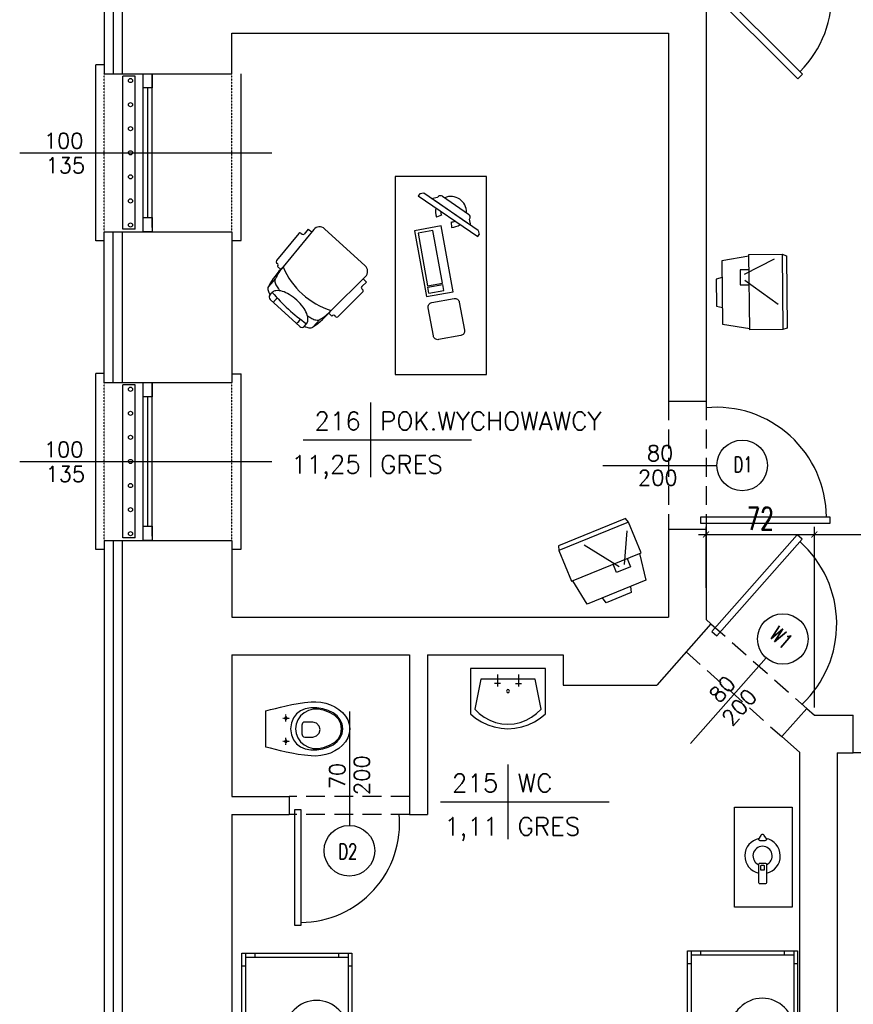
# Model space of a CAD drawing. Header units: millimetres. Extents: x 50026 to 146998, y 1038179 to 1573505.
# Tile 48 of 122: x 58483 to 59037, y 1043020 to 1043674. Entities that reach past the tile are written whole.
import ezdxf
from ezdxf.enums import TextEntityAlignment as Align

# ---------------------------------------------------------------- set-up
doc = ezdxf.new("R2010")
doc.units = ezdxf.units.MM
doc.header["$LTSCALE"] = 0.025
doc.linetypes.add('DASHDOT', pattern=[25.4, 12.7, -6.35, 0, -6.35])
doc.linetypes.add('HIDDEN', pattern=[0.375, 0.25, -0.125])
for name, color, linetype in [('2D-MEBLE', 3, 'Continuous'), ('2D-WYMIARY', 2, 'Continuous'), ('kraty', 5, 'Continuous'), ('ocieplenie', 8, 'Continuous'), ('OKNA OPISY', 7, 'Continuous'), ('OKNO', 2, 'Continuous'), ('opis pomieszczen', 2, 'Continuous'), ('OTWORY', 3, 'Continuous'), ('parapet', 5, 'Continuous'), ('Przybory sanit', 3, 'Continuous'), ('schody', 2, 'Continuous'), ('SCIANA', 5, 'Continuous'), ('SCIANY', 5, 'Continuous'), ('szrafy', 8, 'Continuous'), ('zA_DRZWI', 7, 'Continuous'), ('zA_DRZWI OPISY', 7, 'Continuous'), ('zA_okna opisy', 7, 'Continuous'), ('ściany', 5, 'Continuous')]:
    doc.layers.add(name, color=color, linetype=linetype)
doc.styles.add('ROMANS', font='romans.shx', dxfattribs={"width": 0.7})
doc.styles.add('STYLE1', font='romans.shx', dxfattribs={"height": 10})
doc.linetypes.add('BATTING', pattern='A,0.00254,-2.54,[134,ltypeshp.shx,S=2.54,R=0,X=-2.54,Y=0],-5.08,[134,ltypeshp.shx,S=2.54,R=180,X=2.54,Y=0],-2.54', length=10.16254)
doc.dimstyles.new('SIL', dxfattribs={"dimtxt": 15, "dimasz": 4, "dimexe": 5, "dimexo": 5, "dimgap": 3, "dimtad": 1, "dimdec": 4, "dimrnd": 0.5, "dimdsep": 46, "dimtxsty": 'ROMANS', "dimblk1": 'ARCHTICK', "dimblk2": 'ARCHTICK', "dimsah": 1, "dimcen": 5, "dimdle": 5, "dimclrd": 1, "dimclre": 1, "dimclrt": 2, "dimadec": 1, "dimazin": 0, "dimtfac": 0.013333, "dimtdec": 4, "dimtix": 1, "dimtmove": 0, "dimatfit": 3, "dimldrblk": 'ARCHTICK', "dimfxl": 0, "dimtolj": 1, "dimtzin": 0, "dimarcsym": 0})

# ---------------------------------------------------------------- blocks, each defined once
blk = doc.blocks.new('kibel1')
at = {"layer": 'Przybory sanit', "color": 3, "linetype": 'Continuous'}
for points in [[(0, -12.02), (3.1, -12.82), (6.4, -13.66), (9.89, -14.52), (13.58, -15.36), (17.45, -16.15), (21.52, -16.87), (25.76, -17.48), (30.18, -17.96), (33.38, -18.04), (36.63, -17.72), (39.86, -17.04), (43, -16), (45.96, -14.61), (48.67, -12.9), (51.06, -10.88), (53.05, -8.56), (54.57, -5.97), (55.53, -3.11), (55.87, 0), (55.53, 3.11), (54.57, 5.97), (53.05, 8.56), (51.06, 10.88), (48.67, 12.9), (45.96, 14.61), (43, 16), (39.86, 17.04), (36.63, 17.72), (33.38, 18.04), (30.18, 17.96), (25.76, 17.48), (21.52, 16.87), (17.45, 16.15), (13.58, 15.36), (9.89, 14.52), (6.4, 13.66), (3.1, 12.82), (0, 12.02)], [(16.56, -0.08), (17.1, 3.92), (18.41, 7.25), (20.42, 9.9), (23.05, 11.88), (26.23, 13.2), (29.87, 13.85), (33.91, 13.84), (37.92, 13.22), (41.57, 12.09), (44.77, 10.49), (47.42, 8.44), (49.43, 5.97), (50.71, 3.13), (51.15, -0.08), (50.71, -3.29), (49.43, -6.15), (47.42, -8.62), (44.77, -10.67), (41.57, -12.27), (37.92, -13.39), (33.91, -14), (29.87, -14.01), (26.23, -13.35), (23.05, -12.04), (20.42, -10.05), (18.41, -7.4), (17.1, -4.07)], [(13.42, 7.49), (13.4, 7.49), (13.39, 7.49), (13.37, 7.5), (13.36, 7.5), (13.34, 7.5), (13.33, 7.5), (13.31, 7.5), (13.3, 7.5), (13.29, 7.51), (13.27, 7.51), (13.26, 7.51), (13.24, 7.52), (13.23, 7.52), (13.21, 7.52), (13.2, 7.53), (13.18, 7.53), (13.17, 7.54), (13.16, 7.54), (13.14, 7.55), (13.13, 7.55), (13.11, 7.56), (13.1, 7.57), (13.09, 7.57), (13.07, 7.58), (13.06, 7.59), (13.05, 7.59), (13.04, 7.6), (13.02, 7.61), (13.01, 7.62), (13, 7.62), (12.99, 7.63), (12.97, 7.64), (12.96, 7.65), (12.95, 7.66), (12.94, 7.67), (12.93, 7.68), (12.92, 7.69), (12.9, 7.7), (12.89, 7.71), (12.88, 7.72), (12.87, 7.73), (12.86, 7.74), (12.85, 7.75), (12.84, 7.77), (12.83, 7.78), (12.83, 7.79), (12.82, 7.8), (12.81, 7.81), (12.8, 7.83), (12.79, 7.84), (12.78, 7.85), (12.78, 7.86), (12.77, 7.88), (12.76, 7.89), (12.75, 7.9), (12.75, 7.92), (12.74, 7.93), (12.74, 7.94), (12.73, 7.96), (12.72, 7.97), (12.72, 7.98), (12.71, 8), (12.71, 8.01), (12.7, 8.03), (12.7, 8.04), (12.7, 8.06), (12.69, 8.07), (12.69, 8.09), (12.69, 8.1), (12.68, 8.11), (12.68, 8.13), (12.68, 8.14), (12.68, 8.16), (12.68, 8.17), (12.68, 8.19), (12.67, 8.2), (12.67, 8.22), (12.67, 8.23), (12.67, 8.25), (12.67, 8.26), (12.68, 8.28), (12.68, 8.29), (12.68, 8.31), (12.68, 8.32), (12.68, 8.34), (12.68, 8.35), (12.69, 8.37), (12.69, 8.38), (12.69, 8.4), (12.69, 8.41), (12.7, 8.43), (12.7, 8.44), (12.71, 8.45), (12.71, 8.47), (12.72, 8.48), (12.72, 8.5), (12.73, 8.51), (12.73, 8.52), (12.74, 8.54), (12.74, 8.55), (12.75, 8.57), (12.76, 8.58), (12.76, 8.59), (12.77, 8.61), (12.78, 8.62), (12.79, 8.63), (12.79, 8.64), (12.8, 8.66), (12.81, 8.67), (12.82, 8.68), (12.83, 8.69), (12.84, 8.7), (12.85, 8.72), (12.86, 8.73), (12.87, 8.74), (12.88, 8.75), (12.89, 8.76), (12.9, 8.77), (12.91, 8.78), (12.92, 8.79), (12.93, 8.8), (12.94, 8.81), (12.95, 8.82), (12.97, 8.83), (12.98, 8.84), (12.99, 8.85), (13, 8.86), (13.01, 8.86), (13.03, 8.87), (13.04, 8.88), (13.05, 8.89), (13.07, 8.89), (13.08, 8.9), (13.09, 8.91), (13.11, 8.91), (13.12, 8.92), (13.13, 8.93), (13.15, 8.93), (13.16, 8.94), (13.18, 8.94), (13.19, 8.95), (13.2, 8.95), (13.22, 8.95), (13.23, 8.96), (13.25, 8.96), (13.26, 8.97), (13.28, 8.97), (13.29, 8.97), (13.31, 8.97), (13.32, 8.98), (13.34, 8.98), (13.35, 8.98), (13.37, 8.98), (13.38, 8.98), (13.39, 8.98), (13.41, 8.98), (13.42, 8.98), (13.44, 8.98), (13.45, 8.98), (13.47, 8.98), (13.48, 8.98), (13.5, 8.98), (13.51, 8.98), (13.53, 8.97), (13.54, 8.97), (13.56, 8.97), (13.57, 8.97), (13.59, 8.96), (13.6, 8.96), (13.62, 8.96), (13.63, 8.95), (13.65, 8.95), (13.66, 8.94), (13.67, 8.94), (13.69, 8.93), (13.7, 8.93), (13.72, 8.92), (13.73, 8.91), (13.74, 8.91), (13.76, 8.9), (13.77, 8.89), (13.78, 8.89), (13.79, 8.88), (13.81, 8.87), (13.82, 8.86), (13.83, 8.86), (13.85, 8.85), (13.86, 8.84), (13.87, 8.83), (13.88, 8.82), (13.89, 8.81), (13.9, 8.8), (13.92, 8.79), (13.93, 8.78), (13.94, 8.77), (13.95, 8.76), (13.96, 8.75), (13.97, 8.74), (13.98, 8.73), (13.99, 8.72), (14, 8.71), (14.01, 8.69), (14.02, 8.68), (14.02, 8.67), (14.03, 8.66), (14.04, 8.65), (14.05, 8.63), (14.06, 8.62), (14.06, 8.61), (14.07, 8.59), (14.08, 8.58), (14.09, 8.57), (14.09, 8.55), (14.1, 8.54), (14.1, 8.53), (14.11, 8.51), (14.12, 8.5), (14.12, 8.48), (14.13, 8.47), (14.13, 8.46), (14.13, 8.44), (14.14, 8.43), (14.14, 8.41), (14.14, 8.4), (14.15, 8.38), (14.15, 8.37), (14.15, 8.35), (14.16, 8.34), (14.16, 8.32), (14.16, 8.31), (14.16, 8.3), (14.16, 8.28), (14.16, 8.27), (14.16, 8.25), (14.16, 8.24), (14.16, 8.22), (14.16, 8.21), (14.16, 8.19), (14.16, 8.18), (14.16, 8.16), (14.16, 8.15), (14.15, 8.13), (14.15, 8.12), (14.15, 8.1), (14.15, 8.09), (14.14, 8.07), (14.14, 8.06), (14.14, 8.04), (14.13, 8.03), (14.13, 8.01), (14.12, 8), (14.12, 7.99), (14.11, 7.97), (14.11, 7.96), (14.1, 7.94), (14.1, 7.93), (14.09, 7.92), (14.08, 7.9), (14.08, 7.89), (14.07, 7.88), (14.06, 7.86), (14.05, 7.85), (14.05, 7.84), (14.04, 7.83), (14.03, 7.81), (14.02, 7.8), (14.01, 7.79), (14, 7.78), (13.99, 7.77), (13.98, 7.76), (13.97, 7.74), (13.96, 7.73), (13.95, 7.72), (13.94, 7.71), (13.93, 7.7), (13.92, 7.69), (13.91, 7.68), (13.9, 7.67), (13.89, 7.66), (13.88, 7.65), (13.86, 7.64), (13.85, 7.63), (13.84, 7.63), (13.83, 7.62), (13.82, 7.61), (13.8, 7.6), (13.79, 7.59), (13.78, 7.59), (13.76, 7.58), (13.75, 7.57), (13.74, 7.57), (13.72, 7.56), (13.71, 7.55), (13.7, 7.55), (13.68, 7.54), (13.67, 7.54), (13.65, 7.53), (13.64, 7.53), (13.63, 7.52), (13.61, 7.52), (13.6, 7.52), (13.58, 7.51), (13.57, 7.51), (13.55, 7.51), (13.54, 7.5), (13.52, 7.5), (13.51, 7.5), (13.49, 7.5), (13.48, 7.5), (13.46, 7.5), (13.45, 7.49), (13.43, 7.49), (13.42, 7.49)], [(50.35, -0.08), (49.81, -3.46), (48.27, -6.4), (45.88, -8.86), (42.79, -10.81), (39.14, -12.22), (35.09, -13.07), (31.6, -13.1), (28.39, -12.3), (25.55, -10.8), (23.19, -8.71), (21.38, -6.14), (20.23, -3.22), (19.83, -0.08), (20.23, 3.07), (21.38, 5.99), (23.19, 8.55), (25.55, 10.65), (28.39, 12.15), (31.6, 12.95), (35.09, 12.92), (39.14, 12.07), (42.79, 10.66), (45.88, 8.71), (48.27, 6.24), (49.81, 3.31)], [(23.94, 0.63), (23.94, 3.3), (24.33, 4.65), (25.17, 5.23), (26.01, 5.35), (31.23, 5.38), (33.7, 4.59), (35.49, 2.72), (36.18, 0.42), (35.48, -1.9), (33.67, -3.79), (31.19, -4.57), (26.01, -4.57), (25.17, -4.45), (24.33, -3.87), (23.94, -2.52)], [(13.42, -7.96), (13.4, -7.96), (13.39, -7.96), (13.37, -7.96), (13.36, -7.96), (13.34, -7.95), (13.33, -7.95), (13.31, -7.95), (13.3, -7.95), (13.29, -7.95), (13.27, -7.94), (13.26, -7.94), (13.24, -7.94), (13.23, -7.93), (13.21, -7.93), (13.2, -7.93), (13.18, -7.92), (13.17, -7.92), (13.16, -7.91), (13.14, -7.91), (13.13, -7.9), (13.11, -7.89), (13.1, -7.89), (13.09, -7.88), (13.07, -7.87), (13.06, -7.87), (13.05, -7.86), (13.04, -7.85), (13.02, -7.84), (13.01, -7.84), (13, -7.83), (12.99, -7.82), (12.97, -7.81), (12.96, -7.8), (12.95, -7.79), (12.94, -7.78), (12.93, -7.77), (12.92, -7.76), (12.9, -7.75), (12.89, -7.74), (12.88, -7.73), (12.87, -7.72), (12.86, -7.71), (12.85, -7.7), (12.84, -7.69), (12.83, -7.68), (12.83, -7.66), (12.82, -7.65), (12.81, -7.64), (12.8, -7.63), (12.79, -7.61), (12.78, -7.6), (12.78, -7.59), (12.77, -7.58), (12.76, -7.56), (12.75, -7.55), (12.75, -7.54), (12.74, -7.52), (12.74, -7.51), (12.73, -7.5), (12.72, -7.48), (12.72, -7.47), (12.71, -7.45), (12.71, -7.44), (12.7, -7.43), (12.7, -7.41), (12.7, -7.4), (12.69, -7.38), (12.69, -7.37), (12.69, -7.35), (12.68, -7.34), (12.68, -7.32), (12.68, -7.31), (12.68, -7.29), (12.68, -7.28), (12.68, -7.26), (12.67, -7.25), (12.67, -7.23), (12.67, -7.22), (12.67, -7.2), (12.67, -7.19), (12.68, -7.17), (12.68, -7.16), (12.68, -7.14), (12.68, -7.13), (12.68, -7.11), (12.68, -7.1), (12.69, -7.09), (12.69, -7.07), (12.69, -7.06), (12.69, -7.04), (12.7, -7.03), (12.7, -7.01), (12.71, -7), (12.71, -6.98), (12.72, -6.97), (12.72, -6.96), (12.73, -6.94), (12.73, -6.93), (12.74, -6.91), (12.74, -6.9), (12.75, -6.89), (12.76, -6.87), (12.76, -6.86), (12.77, -6.85), (12.78, -6.83), (12.79, -6.82), (12.79, -6.81), (12.8, -6.8), (12.81, -6.78), (12.82, -6.77), (12.83, -6.76), (12.84, -6.75), (12.85, -6.74), (12.86, -6.73), (12.87, -6.71), (12.88, -6.7), (12.89, -6.69), (12.9, -6.68), (12.91, -6.67), (12.92, -6.66), (12.93, -6.65), (12.94, -6.64), (12.95, -6.63), (12.97, -6.62), (12.98, -6.61), (12.99, -6.61), (13, -6.6), (13.01, -6.59), (13.03, -6.58), (13.04, -6.57), (13.05, -6.57), (13.07, -6.56), (13.08, -6.55), (13.09, -6.55), (13.11, -6.54), (13.12, -6.53), (13.13, -6.53), (13.15, -6.52), (13.16, -6.52), (13.18, -6.51), (13.19, -6.51), (13.2, -6.5), (13.22, -6.5), (13.23, -6.49), (13.25, -6.49), (13.26, -6.49), (13.28, -6.48), (13.29, -6.48), (13.31, -6.48), (13.32, -6.48), (13.34, -6.47), (13.35, -6.47), (13.37, -6.47), (13.38, -6.47), (13.39, -6.47), (13.41, -6.47), (13.42, -6.47), (13.44, -6.47), (13.45, -6.47), (13.47, -6.47), (13.48, -6.47), (13.5, -6.47), (13.51, -6.48), (13.53, -6.48), (13.54, -6.48), (13.56, -6.48), (13.57, -6.49), (13.59, -6.49), (13.6, -6.49), (13.62, -6.5), (13.63, -6.5), (13.65, -6.51), (13.66, -6.51), (13.67, -6.52), (13.69, -6.52), (13.7, -6.53), (13.72, -6.53), (13.73, -6.54), (13.74, -6.54), (13.76, -6.55), (13.77, -6.56), (13.78, -6.57), (13.79, -6.57), (13.81, -6.58), (13.82, -6.59), (13.83, -6.6), (13.85, -6.6), (13.86, -6.61), (13.87, -6.62), (13.88, -6.63), (13.89, -6.64), (13.9, -6.65), (13.92, -6.66), (13.93, -6.67), (13.94, -6.68), (13.95, -6.69), (13.96, -6.7), (13.97, -6.71), (13.98, -6.72), (13.99, -6.74), (14, -6.75), (14.01, -6.76), (14.02, -6.77), (14.02, -6.78), (14.03, -6.8), (14.04, -6.81), (14.05, -6.82), (14.06, -6.83), (14.06, -6.85), (14.07, -6.86), (14.08, -6.87), (14.09, -6.89), (14.09, -6.9), (14.1, -6.91), (14.1, -6.93), (14.11, -6.94), (14.12, -6.95), (14.12, -6.97), (14.13, -6.98), (14.13, -7), (14.13, -7.01), (14.14, -7.03), (14.14, -7.04), (14.14, -7.05), (14.15, -7.07), (14.15, -7.08), (14.15, -7.1), (14.16, -7.11), (14.16, -7.13), (14.16, -7.14), (14.16, -7.16), (14.16, -7.17), (14.16, -7.19), (14.16, -7.2), (14.16, -7.22), (14.16, -7.23), (14.16, -7.25), (14.16, -7.26), (14.16, -7.28), (14.16, -7.29), (14.16, -7.31), (14.15, -7.32), (14.15, -7.34), (14.15, -7.35), (14.15, -7.37), (14.14, -7.38), (14.14, -7.39), (14.14, -7.41), (14.13, -7.42), (14.13, -7.44), (14.12, -7.45), (14.12, -7.47), (14.11, -7.48), (14.11, -7.49), (14.1, -7.51), (14.1, -7.52), (14.09, -7.53), (14.08, -7.55), (14.08, -7.56), (14.07, -7.57), (14.06, -7.59), (14.05, -7.6), (14.05, -7.61), (14.04, -7.63), (14.03, -7.64), (14.02, -7.65), (14.01, -7.66), (14, -7.67), (13.99, -7.69), (13.98, -7.7), (13.97, -7.71), (13.96, -7.72), (13.95, -7.73), (13.94, -7.74), (13.93, -7.75), (13.92, -7.76), (13.91, -7.77), (13.9, -7.78), (13.89, -7.79), (13.88, -7.8), (13.86, -7.81), (13.85, -7.82), (13.84, -7.83), (13.83, -7.84), (13.82, -7.84), (13.8, -7.85), (13.79, -7.86), (13.78, -7.87), (13.76, -7.87), (13.75, -7.88), (13.74, -7.89), (13.72, -7.89), (13.71, -7.9), (13.7, -7.9), (13.68, -7.91), (13.67, -7.92), (13.65, -7.92), (13.64, -7.92), (13.63, -7.93), (13.61, -7.93), (13.6, -7.94), (13.58, -7.94), (13.57, -7.94), (13.55, -7.95), (13.54, -7.95), (13.52, -7.95), (13.51, -7.95), (13.49, -7.95), (13.48, -7.96), (13.46, -7.96), (13.45, -7.96), (13.43, -7.96), (13.42, -7.96)]]:
    blk.add_lwpolyline(points, close=True, dxfattribs=at)
at = {"layer": 'Przybory sanit', "color": 3, "linetype": 'DASHDOT'}
for points in [[(11.3, 8.22), (15.9, 8.22)], [(13.44, 10.47), (13.44, 5.95)], [(13.44, -4.99), (13.44, -9.5)], [(11.3, -7.23), (15.9, -7.23)]]:
    blk.add_lwpolyline(points, dxfattribs=at)
at = {"layer": 'Przybory sanit', "color": 3, "linetype": 'Continuous'}
for points in [[(13.42, 7.49), (13.42, 7.49)], [(13.42, -7.96), (13.42, -7.96)]]:
    blk.add_lwpolyline(points, dxfattribs=at)
blk = doc.blocks.new('UMYW')
at = {"layer": 'Przybory sanit'}
for points in [[(0, 23.06, 0), (0, 23.06, 0), (0, 23.06, 0), (0, 23.06, 0), (0, 23.06, 0), (0, 23.06, 0), (0, 23.06, 0), (0, 23.06, 0), (0, 23.06, 0), (0, 23.06, 0), (0, 23.06, 0), (0, 23.06, 0), (0, 23.06, 0), (0, 23.06, 0), (0, 23.06, 0), (0, 23.06, 0), (0, 23.06, 0), (0, 23.06, 0), (0, 23.06, 0), (0, -26.94, 0), (30, -26.94, 0)], [(30, 23.06, 0), (0, 23.06, 0)], [(27, 20.06, 0), (7, 16.06, 0)], [(27, -23.94, 0), (29.92, -20.99, 0), (32.4, -17.66, 0), (34.38, -14.02, 0), (35.83, -10.13, 0), (36.71, -6.07, 0), (37, -1.94, 0), (36.71, 2.2, 0), (35.83, 6.26, 0), (34.38, 10.15, 0), (32.4, 13.79, 0), (29.92, 17.12, 0), (27, 20.06, 0)], [(30, -26.94, 0), (32.95, -23.41, 0), (35.43, -19.55, 0), (37.41, -15.4, 0), (38.84, -11.03, 0), (39.71, -6.52, 0), (40, -1.94, 0), (39.71, 2.65, 0), (38.84, 7.16, 0), (37.41, 11.53, 0), (35.43, 15.68, 0), (32.95, 19.54, 0), (30, 23.06, 0)], [(7, 16.06, 0), (7, -19.94, 0), (27, -23.94, 0)], [(10, 3.06, 0), (10, 7.06, 0)], [(4, 5.06, 0), (12, 5.06, 0)], [(16, -1.94, 0), (15.87, -1.44, 0), (15.5, -1.07, 0), (15, -0.94, 0), (14.5, -1.07, 0), (14.13, -1.44, 0), (14, -1.94, 0), (14.13, -2.44, 0), (14.5, -2.8, 0), (15, -2.94, 0), (15.5, -2.8, 0), (15.87, -2.44, 0), (16, -1.94, 0), (16, -1.94, 0)], [(4, -8.94, 0), (12, -8.94, 0)], [(10, -6.94, 0), (10, -10.94, 0)]]:
    blk.add_polyline3d(points, dxfattribs=at)
blk = doc.blocks.new('tabela-pow')
at = {"layer": '2D-WYMIARY', "ltscale": 10}
for p, q in [((0, 24.8), (0, -24.8)), ((-44.8, 0), (67.2, 0))]:
    blk.add_line(p, q, dxfattribs=at)
at = {"layer": '2D-WYMIARY', "ltscale": 10, "style": 'STYLE1', "width": 0.7}
for tag, p in [('NR', (-6.4, 6.4)), ('POW', (-6.4, -22.4))]:
    blk.add_attdef(tag, text='', height=16, rotation=360, dxfattribs=at).set_placement(p, align=Align.RIGHT)
for tag, p in [('NAZWA', (6.4, 6.4)), ('POSADZKA', (6.4, -22.4))]:
    blk.add_attdef(tag, p, '', height=16, rotation=360, dxfattribs=at)
blk = doc.blocks.new('biurko')
at = {"layer": '2D-MEBLE'}
for p, q in [((29.71, -12.91), (-14.07, -20.91)), ((32.94, -30.62), (29.71, -12.91)), ((28.1, -15.24), (-6.82, -21.61)), ((29.9, -25.07), (28.1, -15.24)), ((-14.07, -20.91), (-10.83, -38.61)), ((-11.76, -22.39), (-7.83, -21.68)), ((-11.74, -22.51), (-9.94, -32.35)), ((-7.8, -21.79), (-6.01, -31.63)), ((-6.82, -21.61), (-5.02, -31.45)), ((-5.02, -31.45), (29.9, -25.07)), ((-10.83, -38.61), (32.94, -30.62)), ((-9.94, -32.35), (-6.01, -31.63))]:
    blk.add_line(p, q, dxfattribs=at)
at = {"layer": '2D-MEBLE', "color": 3, "linetype": 'Continuous'}
blk.add_lwpolyline([(65.77, 0), (-65.77, 0), (-65.77, -60.69), (65.77, -60.69)], close=True, dxfattribs=at)
at = {"layer": '2D-MEBLE'}
blk.add_lwpolyline([(-17.73, -42.68), (-36.42, -46.09, -0.414214), (-39.91, -43.68), (-42.6, -28.92, -0.414214), (-40.19, -25.43), (-21.5, -22.02, -0.414214), (-18.01, -24.43), (-15.32, -39.18, -0.414214)], format="xyb", close=True, dxfattribs=at)
at = {"layer": 'SCIANA', "color": 3, "linetype": 'Continuous'}
for p, q in [((54.58, -19.06), (54.25, -16.38)), ((51.22, -23.99), (51.95, -28.27)), ((35, -47.76), (49.46, -26.57)), ((39.94, -30.82), (38.72, -27.43)), ((52.58, -31.61), (40.82, -48.83)), ((35.48, -37.35), (31.88, -37.45)), ((33.23, -50.35), (37.49, -49.46)), ((29.87, -55.27), (27.26, -55.94))]:
    blk.add_line(p, q, dxfattribs=at)
for points in [[(54.25, -16.38), (52.78, -15.38), (25.78, -54.93), (27.26, -55.94)], [(29.87, -55.27), (54.58, -19.06)]]:
    blk.add_lwpolyline(points, dxfattribs=at)
for centre, radius, start, end in [((42.23, -37.17), 10.35, 75.85746, 109.79667), ((42.23, -37.17), 6.75, 87.61152, 109.79667), ((50.59, -30.26), 2.4, 325.6864, 55.6864), ((42.23, -37.17), 10.35, 181.57614, 215.51534), ((42.23, -37.17), 6.75, 181.57614, 203.76128), ((42.13, -37.1), 10.35, 268.02334, 23.34946), ((38.84, -47.48), 2.4, 235.6864, 325.6864)]:
    blk.add_arc(centre, radius, start, end, dxfattribs=at)
blk = doc.blocks.new('kk1')
at = {"layer": '2D-MEBLE', "color": 3}
for p, q in [((18.23, 0), (-18.23, 0)), ((-23.22, -5.27), (-21.52, -37.27)), ((23.22, -5.27), (21.52, -37.27)), ((-27.82, -12.84), (-26.83, -12.79)), ((-26.11, -7.47), (-23.11, -7.31)), ((-26.11, -7.47), (-25.88, -11.73)), ((26.11, -7.47), (23.11, -7.31)), ((26.11, -7.47), (25.88, -11.73)), ((27.82, -12.84), (26.83, -12.79)), ((-28.77, -13.89), (-27.65, -37.25)), ((28.77, -13.89), (27.65, -37.25)), ((-26.6, -38.19), (-25.6, -38.14)), ((-24.55, -39.08), (-24.51, -39.69)), ((24.55, -39.08), (24.51, -39.69)), ((26.6, -38.19), (25.6, -38.14)), ((-24.51, -39.69), (-21.52, -39.53)), ((24.51, -39.69), (21.52, -39.53)), ((-20, -46.46), (-20, -53.46)), ((20, -46.46), (20, -53.46)), ((-15.42, -57.07), (-15.42, -54.69)), ((15.42, -57.07), (15.42, -54.69)), ((-13.42, -59.07), (13.42, -59.07))]:
    blk.add_line(p, q, dxfattribs=at)
for centre, radius, start, end in [((-18.23, -5), 5, 90, 183.04478), ((18.23, -5), 5, 356.95522, 90), ((-27.77, -13.84), 1, 93.04478, 183.04478), ((-26.88, -11.79), 1, 273.04478, 3.04478), ((26.88, -11.79), 1, 176.95522, 266.95522), ((27.77, -13.84), 1, 356.95522, 86.95522), ((-26.65, -37.19), 1, 183.04478, 273.04478), ((-25.54, -39.14), 1, 3.04478, 93.04478), ((33.25, -40.3), 54.85, 176.83081, 193.88055), ((4.72, -37.65), 26.24, 179.1562, 199.59965), ((0, 9.27), 51.27, 245.1826, 294.8174), ((-33.25, -40.3), 54.85, 346.11945, 3.16919), ((-4.72, -37.65), 26.24, 340.40035, 0.8438), ((25.54, -39.14), 1, 86.95522, 176.95522), ((26.65, -37.19), 1, 266.95522, 356.95522), ((-18.21, -46.46), 1.79, 180, 226.0001), ((-14.33, -42.44), 7.37, 226.0001, 248.19859), ((-11.72, -35.92), 14.4, 248.19859, 260.59239), ((-6.24, -59.7), 11.1, 114.88311, 138.234), ((-10, -25.51), 24.95, 260.59239, 264.89822), ((-2.48, -67.8), 20.03, 100.87533, 114.88311), ((0, -80.7), 33.16, 90, 100.87533), ((0, -80.7), 33.16, 79.12467, 90), ((2.48, -67.8), 20.03, 65.11689, 79.12467), ((6.24, -59.7), 11.1, 41.766, 65.11689), ((10, -25.51), 24.95, 275.10178, 279.40761), ((11.72, -35.92), 14.4, 279.40761, 291.80141), ((14.33, -42.44), 7.37, 291.80141, 313.9999), ((18.21, -46.46), 1.79, 313.9999, 0), ((-18.21, -53.46), 1.79, 180, 226.0001), ((-14.33, -49.44), 7.37, 226.0001, 248.19859), ((-11.72, -42.92), 14.4, 248.19859, 255.1188), ((-11.84, -54.69), 3.58, 138.234, 180), ((0, 63.81), 119.5, 262.58553, 277.41447), ((-13.42, -57.07), 2, 180, 270), ((-3.71, -57.16), 6.89, 163.91414, 196.08586), ((3.71, -57.16), 6.89, 343.91414, 16.08586), ((13.42, -57.07), 2, 270, 0), ((11.84, -54.69), 3.58, 0, 41.766), ((11.72, -42.92), 14.4, 284.8812, 291.80141), ((14.33, -49.44), 7.37, 291.80141, 313.9999), ((18.21, -53.46), 1.79, 313.9999, 0)]:
    blk.add_arc(centre, radius, start, end, dxfattribs=at)
blk = doc.blocks.new('łóżko')
at = {"layer": '2D-MEBLE', "color": 3}
for p, q in [((-113.91, 41.23), (81.09, 41.23)), ((-113.91, -28.77), (-113.91, 41.23)), ((-113.91, 38.73), (81.09, 38.73)), ((-111.41, -26.27), (-111.41, 38.73)), ((-105.91, 38.73), (-105.91, 41.23)), ((73.09, 41.23), (73.09, 38.73)), ((78.59, 38.73), (78.59, -26.27)), ((81.09, 41.23), (81.09, -28.77)), ((-113.91, 32.73), (-111.41, 32.73)), ((78.59, 32.73), (81.09, 32.73)), ((-63.84, -1.27), (-49.4, -1.27)), ((-49.4, -8.77), (-49.4, -1.27)), ((-111.41, -20.27), (-113.91, -20.27)), ((81.09, -20.27), (78.59, -20.27)), ((81.09, -26.27), (-113.91, -26.27)), ((81.09, -28.77), (-113.91, -28.77)), ((-105.91, -28.77), (-105.91, -26.27)), ((34.09, -26.27), (34.09, -28.77)), ((73.09, -26.27), (73.09, -28.77))]:
    blk.add_line(p, q, dxfattribs=at)
at = {"layer": '2D-MEBLE', "color": 3, "linetype": 'Continuous'}
blk.add_line((-45.87, -20.12), (-75.41, 2.41), dxfattribs=at)
for centre, start, end in [((-63.84, 18.73), 90, 270), ((-29.4, -8.77), 180, 241.04498)]:
    blk.add_arc(centre, 20, start, end, dxfattribs=at)
blk = doc.blocks.new('tv')
at = {"layer": '2D-MEBLE', "color": 3, "ltscale": 10}
for p, q in [((-11.04, 21.31), (6.32, 26.93)), ((6.32, 26.93), (25.64, -10.36)), ((-11.5, 22.2), (-31.04, 12.07)), ((11.5, -22.2), (-11.5, 22.2)), ((-6.9, 13.32), (-1.58, 16.08)), ((-1.58, 16.08), (3.03, 7.2)), ((11.38, 17.16), (15.39, 18.11)), ((15.39, 18.11), (23.67, 2.13)), ((-31.04, 12.07), (-33.24, 9.8)), ((-33.24, 9.8), (-11.15, -32.81)), ((-31.04, 12.07), (-8.03, -32.32)), ((-2.86, 12.03), (-25.22, 11.71)), ((-1.02, 8.48), (-13.19, -15.85)), ((3.03, 7.2), (-2.3, 4.44)), ((23.67, 2.13), (20.58, -0.6)), ((25.64, -10.36), (11.04, -21.31)), ((-8.03, -32.32), (11.5, -22.2)), ((-11.15, -32.81), (-8.03, -32.32))]:
    blk.add_line(p, q, dxfattribs=at)
blk = doc.blocks.new('czajnik')
at = {"layer": 'ściany', "color": 3, "ltscale": 50}
for points in [[(-13.45, 0.88), (-11.08, 2.57, -0.414214), (-10.08, 1.57), (-10.08, -1.57, -0.414214), (-11.08, -2.57), (-13.45, -0.97, -0.414214), (-14.45, 0.03), (-14.45, -0.12, -0.414214)], [(5.77, 2.57), (17.56, 2.57, -0.414214), (18.56, 1.57), (18.56, -1.57, -0.414214), (17.56, -2.57), (5.77, -2.57, -0.414214), (4.77, -1.57), (4.77, 1.57, -0.414214)], [(6.56, 1.08), (9.25, 1.08, -0.414214), (9.55, 0.78), (9.55, -0.78, -0.414214), (9.25, -1.08), (6.56, -1.08, -0.414214), (6.26, -0.78), (6.26, 0.78, -0.414214)]]:
    blk.add_lwpolyline(points, format="xyb", close=True, dxfattribs=at)
for radius, start, end in [(11.78, 12.61873, 169.11303), (6.39, 23.74395, 336.25605), (11.78, 190.99708, 347.38127)]:
    blk.add_arc((0, 0), radius, start, end, dxfattribs=at)
blk = doc.blocks.new('_ArchTick')
at = {"color": 0, "linetype": 'ByBlock', "const_width": 0.15}
blk.add_lwpolyline([(-0.5, -0.5), (0.5, 0.5)], dxfattribs=at)
blk = doc.blocks.new('*D289')
at = {"layer": 'Defpoints', "color": 0}
for p in [(59011.27, 1043331.89), (58939.27, 1043291.39), (59011.27, 1043211.9)]:
    blk.add_point(p, dxfattribs=at)
at = {"layer": 'szrafy', "color": 1, "lineweight": -2}
for p, q in [((58939.27, 1043296.39), (58939.27, 1043336.89)), ((59011.27, 1043216.9), (59011.27, 1043336.89)), ((58934.27, 1043331.89), (59016.27, 1043331.89))]:
    blk.add_line(p, q, dxfattribs=at)
at = {"layer": 'szrafy', "color": 1, "lineweight": -2, "xscale": 4, "yscale": 4, "zscale": 4, "rotation": 180}
blk.add_blockref('_ArchTick', (58939.27, 1043331.89), dxfattribs=at)
at = {"layer": 'szrafy', "color": 1, "lineweight": -2, "xscale": 4, "yscale": 4, "zscale": 4}
blk.add_blockref('_ArchTick', (59011.27, 1043331.89), dxfattribs=at)
at = {"layer": 'szrafy', "color": 2, "insert": (58975.27, 1043342.39), "char_height": 15, "attachment_point": 5, "style": 'ROMANS'}
blk.add_mtext('\\A1;72', dxfattribs=at)
blk = doc.blocks.new('*D290')
at = {"layer": 'Defpoints', "color": 0}
for p in [(59215.27, 1043331.89), (59215.27, 1043255.9), (59011.27, 1043211.9)]:
    blk.add_point(p, dxfattribs=at)
at = {"layer": 'szrafy', "color": 1, "lineweight": -2}
for p, q in [((59011.27, 1043216.9), (59011.27, 1043336.89)), ((59215.27, 1043260.9), (59215.27, 1043336.89)), ((59006.27, 1043331.89), (59220.27, 1043331.89))]:
    blk.add_line(p, q, dxfattribs=at)
at = {"layer": 'szrafy', "color": 1, "lineweight": -2, "xscale": 4, "yscale": 4, "zscale": 4, "rotation": 180}
blk.add_blockref('_ArchTick', (59011.27, 1043331.89), dxfattribs=at)
at = {"layer": 'szrafy', "color": 1, "lineweight": -2, "xscale": 4, "yscale": 4, "zscale": 4}
blk.add_blockref('_ArchTick', (59215.27, 1043331.89), dxfattribs=at)
at = {"layer": 'szrafy', "color": 2, "insert": (59113.27, 1043342.39), "char_height": 15, "attachment_point": 5, "style": 'ROMANS'}
blk.add_mtext('\\A1;204', dxfattribs=at)

msp = doc.modelspace()

# ---------------------------------------------------------------- linework, layer by layer
at = {"layer": 'kraty', "color": 7}
for p, q in [((58551.63249, 1043534.5825), (58551.63249, 1043636.21476)), ((58560.03249, 1043636.21476), (58551.63249, 1043636.21476)), ((58560.03249, 1043534.5825), (58560.03249, 1043636.21476)), ((58560.03249, 1043534.5825), (58551.63249, 1043534.5825)), ((58551.63249, 1043329.5825), (58551.63249, 1043431.21476)), ((58560.03249, 1043431.21476), (58551.63249, 1043431.21476)), ((58560.03249, 1043329.5825), (58560.03249, 1043431.21476)), ((58560.03249, 1043329.5825), (58551.63249, 1043329.5825))]:
    msp.add_line(p, q, dxfattribs=at)
for centre in [(58556.83249, 1043633.36096), (58556.83249, 1043617.37352), (58556.83249, 1043601.38607), (58556.83249, 1043585.39863), (58556.83249, 1043569.41119), (58556.83249, 1043553.42375), (58556.83249, 1043537.4363), (58556.83249, 1043428.36096), (58556.83249, 1043412.37352), (58556.83249, 1043396.38607), (58556.83249, 1043380.39863), (58556.83249, 1043364.41119), (58556.83249, 1043348.42375), (58556.83249, 1043332.4363)]:
    msp.add_circle(centre, 1.39158, dxfattribs=at)
at = {"layer": 'ocieplenie', "linetype": 'BATTING', "ltscale": 20}
for p, q in [((58545.27224, 1044398.89863), (58545.27224, 1043637.89863)), ((58545.27224, 1043432.89863), (58545.27224, 1043532.89863)), ((58545.27224, 1043327.89863), (58545.27224, 1042562.89863))]:
    msp.add_line(p, q, dxfattribs=at)
at = {"layer": 'OKNA OPISY'}
for p, q in [((58483.20414, 1043585.39863), (58650.80498, 1043585.39863)), ((58483.20414, 1043380.39863), (58650.80498, 1043380.39863))]:
    msp.add_line(p, q, dxfattribs=at)
at = {"layer": 'OKNO', "color": 1}
for p, q in [((58565.27224, 1043535.86852), (58565.27224, 1043637.89863)), ((58571.27224, 1043535.86852), (58571.27224, 1043637.89863)), ((58568.27224, 1043542.37877), (58568.27224, 1043628.41849)), ((58565.27224, 1043330.86852), (58565.27224, 1043432.89863)), ((58571.27224, 1043330.86852), (58571.27224, 1043432.89863)), ((58568.27224, 1043337.37877), (58568.27224, 1043423.41849))]:
    msp.add_line(p, q, dxfattribs=at)
at = {"layer": 'OKNO', "color": 2}
for points in [[(58565.27224, 1043637.89863), (58571.27224, 1043637.89863), (58571.27224, 1043628.41849), (58565.27224, 1043628.41849)], [(58565.27224, 1043542.37877), (58571.27224, 1043542.37877), (58571.27224, 1043532.89863), (58565.27224, 1043532.89863)], [(58565.27224, 1043432.89863), (58571.27224, 1043432.89863), (58571.27224, 1043423.41849), (58565.27224, 1043423.41849)], [(58565.27224, 1043337.37877), (58571.27224, 1043337.37877), (58571.27224, 1043327.89863), (58565.27224, 1043327.89863)]]:
    msp.add_lwpolyline(points, close=True, dxfattribs=at)
at = {"layer": 'OTWORY', "color": 7, "linetype": 'HIDDEN'}
for p, q in [((58539.27224, 1043532.89863), (58539.27224, 1043637.89863)), ((58624.27224, 1043532.89863), (58624.27224, 1043637.89863)), ((58539.27224, 1043327.89863), (58539.27224, 1043432.89863)), ((58624.27224, 1043327.89863), (58624.27224, 1043432.89863))]:
    msp.add_line(p, q, dxfattribs=at)
at = {"layer": 'parapet', "color": 2}
for p, q in [((58539.27224, 1043643.89863), (58533.77998, 1043643.89863)), ((58533.77998, 1043526.89863), (58533.77998, 1043643.89863)), ((58630.47376, 1043527.10504), (58630.47376, 1043637.89863)), ((58539.27224, 1043526.89863), (58533.77998, 1043526.89863)), ((58624.27224, 1043527.10504), (58630.47376, 1043527.10504)), ((58539.27224, 1043438.89863), (58533.77998, 1043438.89863)), ((58533.77998, 1043321.89863), (58533.77998, 1043438.89863)), ((58624.27224, 1043438.69222), (58630.47376, 1043438.69222)), ((58630.47376, 1043322.10504), (58630.47376, 1043438.69222)), ((58539.27224, 1043321.89863), (58533.77998, 1043321.89863)), ((58624.27224, 1043322.10504), (58630.47376, 1043322.10504))]:
    msp.add_line(p, q, dxfattribs=at)
at = {"layer": 'SCIANY', "color": 1, "linetype": 'HIDDEN', "ltscale": 2000}
for p, q in [((58914.27224, 1043420.29588), (58914.27224, 1043335.29588)), ((58939.27224, 1043420.29588), (58939.27224, 1043335.29588)), ((58942.52845, 1043272.67821), (59006.20797, 1043216.37618)), ((58925.96903, 1043253.94893), (58989.64856, 1043197.64691)), ((59122.09557, 1043186.89863), (59037.09557, 1043186.89863)), ((58742.27224, 1043157.89863), (58662.27224, 1043157.89863)), ((58742.27224, 1043145.89863), (58662.27224, 1043145.89863))]:
    msp.add_line(p, q, dxfattribs=at)
at = {"layer": 'zA_DRZWI', "color": 2, "linetype": 'Continuous'}
for points in [[(58939.53714, 1043695.05392), (58942.67394, 1043698.20082), (59003.36633, 1043637.70315), (59000.22953, 1043634.55625)], [(58935.82038, 1043339.13408), (58935.82038, 1043343.57734), (59021.5148, 1043343.57734), (59021.5148, 1043339.13408)], [(58943.11748, 1043267.54983), (58946.44624, 1043264.60672), (59003.20823, 1043328.80649), (58999.87947, 1043331.7496)], [(58666.11044, 1043149.3505), (58670.10937, 1043149.3505), (58670.10937, 1043072.22552), (58666.11044, 1043072.22552)]]:
    msp.add_lwpolyline(points, close=True, dxfattribs=at)
at = {"layer": 'zA_DRZWI', "color": 1, "linetype": 'Continuous', "ltscale": 15}
for centre, radius, start, end in [((58949.52682, 1043690.74338), 73.31954, 315.49354457, 50.26997457), ((58945.88924, 1043343.06357), 73.31954, 0.40148728, 95.17791729), ((58952.73072, 1043272.49033), 73.31954, 313.34069418, 48.11712418), ((58669.64699, 1043140.28852), 65.98759, 270.40148728, 5.17791728)]:
    msp.add_arc(centre, radius, start, end, dxfattribs=at)
at = {"layer": 'zA_DRZWI OPISY', "color": 7, "linetype": 'Continuous'}
for p, q in [((58870.71328, 1043377.79588), (58946.46213, 1043377.79588)), ((58928.95635, 1043193.16481), (58979.13062, 1043249.91365)), ((58702.27224, 1043214.4576), (58702.27224, 1043138.70875))]:
    msp.add_line(p, q, dxfattribs=at)
at = {"layer": 'zA_DRZWI OPISY', "color": 7}
for centre in [(58963.269, 1043377.79588), (58990.26311, 1043262.50487), (58702.27224, 1043121.90187)]:
    msp.add_circle(centre, 16.80688, dxfattribs=at)
at = {"layer": 'ściany'}
for p, q in [((58539.27224, 1044404.89863), (58539.27224, 1043637.89863)), ((58551.27224, 1044390.89863), (58551.27224, 1043637.89863)), ((58939.27224, 1043689.89863), (58939.27224, 1043420.29588)), ((58624.27224, 1043664.89863), (58914.27224, 1043664.89863)), ((58624.27224, 1043637.89863), (58624.27224, 1043664.89863)), ((58914.27224, 1043664.89863), (58914.27224, 1043420.29588)), ((58539.27224, 1043637.89863), (58624.27224, 1043637.89863)), ((58539.27224, 1043432.89863), (58539.27224, 1043532.89863)), ((58539.27224, 1043532.89863), (58624.27224, 1043532.89863)), ((58551.27224, 1043532.89863), (58551.27224, 1043432.89863)), ((58624.27224, 1043532.89863), (58624.27224, 1043499.89863)), ((58624.27224, 1043499.89863), (58624.27224, 1043432.89863)), ((58539.27224, 1043432.89863), (58624.27224, 1043432.89863)), ((58939.27224, 1043420.29588), (58914.27224, 1043420.29588)), ((58914.27224, 1043335.29588), (58914.27224, 1043276.89863)), ((58939.27224, 1043335.29588), (58914.27224, 1043335.29588)), ((58939.27224, 1043335.29588), (58939.27224, 1043275.55717)), ((58539.27224, 1043327.89863), (58539.27224, 1042556.89863)), ((58539.27224, 1043327.89863), (58624.27224, 1043327.89863)), ((58551.27224, 1043327.89863), (58551.27224, 1042570.89863)), ((58624.27224, 1043327.89863), (58624.27224, 1043276.89863)), ((58624.27224, 1043276.89863), (58914.27224, 1043276.89863)), ((58942.52845, 1043272.67821), (58906.47334, 1043231.89863)), ((58939.27224, 1043275.55717), (58942.52845, 1043272.67821)), ((58624.27224, 1043251.89863), (58624.27224, 1043157.89863)), ((58624.27224, 1043251.89863), (58742.27224, 1043251.89863)), ((58742.27224, 1043251.89863), (58742.27224, 1043145.89863)), ((58754.27224, 1043251.89863), (58754.27224, 1043145.89863)), ((58754.27224, 1043251.89863), (58844.27224, 1043251.89863)), ((58844.27224, 1043251.89863), (58844.27224, 1043231.89863)), ((58844.27224, 1043231.89863), (58906.47334, 1043231.89863)), ((59006.20797, 1043216.37618), (58989.64856, 1043197.64691)), ((59006.20797, 1043216.37618), (59011.27224, 1043211.89863)), ((59011.27224, 1043211.89863), (59037.09557, 1043211.89863)), ((59037.09557, 1043186.89863), (59037.09557, 1043211.89863)), ((58989.64856, 1043197.64691), (59001.27224, 1043187.36987)), ((59001.27224, 1043187.36987), (59001.27224, 1042641.89863)), ((59026.27224, 1043186.89863), (59026.27224, 1042641.89863)), ((59026.27224, 1043186.89863), (59037.09557, 1043186.89863)), ((58624.27224, 1043157.89863), (58662.27224, 1043157.89863)), ((58662.27224, 1043157.89863), (58662.27224, 1043145.89863)), ((58624.27224, 1043145.89863), (58624.27224, 1042641.89863)), ((58624.27224, 1043145.89863), (58662.27224, 1043145.89863)), ((58742.27224, 1043145.89863), (58754.27224, 1043145.89863))]:
    msp.add_line(p, q, dxfattribs=at)
at = {"layer": 'ściany', "color": 3, "ltscale": 50}
msp.add_lwpolyline([(58996.4781, 1043150.74243), (58996.4781, 1043084.51846), (58958.23652, 1043084.51846), (58958.23652, 1043150.74243)], close=True, dxfattribs=at)

# ---------------------------------------------------------------- block references
at = {"layer": 'opis pomieszczen', "color": 2, "linetype": 'Continuous'}
ref = msp.add_blockref('tabela-pow', (58716.27233, 1043394.85443), dxfattribs=at)
ref.add_attrib('NAZWA', 'POK.WYCHOWAWCY', (58722.67233, 1043401.25443), dxfattribs={"layer": '2D-WYMIARY', "ltscale": 10, "height": 12, "rotation": 360, "style": 'ROMANS'})
ref.add_attrib('POSADZKA', 'GRES', (58722.67233, 1043372.45443), dxfattribs={"layer": '2D-WYMIARY', "ltscale": 10, "height": 12, "rotation": 360, "style": 'ROMANS'})
ref.add_attrib('NR', '216', dxfattribs={"layer": '2D-WYMIARY', "ltscale": 10, "height": 12, "rotation": 360, "style": 'ROMANS'}).set_placement((58709.87233, 1043401.25443), align=Align.RIGHT)
ref.add_attrib('POW', '11,25', dxfattribs={"layer": '2D-WYMIARY', "ltscale": 10, "height": 12, "rotation": 360, "style": 'ROMANS'}).set_placement((58709.87233, 1043372.45443), align=Align.RIGHT)
ref = msp.add_blockref('tabela-pow', (58807.63852, 1043154.46237), dxfattribs=at)
ref.add_attrib('NAZWA', 'WC', (58814.03852, 1043160.86237), dxfattribs={"layer": '2D-WYMIARY', "ltscale": 10, "height": 12, "rotation": 360, "style": 'ROMANS'})
ref.add_attrib('POSADZKA', 'GRES', (58814.03852, 1043132.06237), dxfattribs={"layer": '2D-WYMIARY', "ltscale": 10, "height": 12, "rotation": 360, "style": 'ROMANS'})
ref.add_attrib('NR', '215', dxfattribs={"layer": '2D-WYMIARY', "ltscale": 10, "height": 12, "rotation": 360, "style": 'ROMANS'}).set_placement((58801.23852, 1043160.86237), align=Align.RIGHT)
ref.add_attrib('POW', '1,11', dxfattribs={"layer": '2D-WYMIARY', "ltscale": 10, "height": 12, "rotation": 360, "style": 'ROMANS'}).set_placement((58801.23852, 1043132.06237), align=Align.RIGHT)
at = {"layer": 'Przybory sanit', "color": 2, "linetype": 'Continuous', "rotation": 270}
msp.add_blockref('UMYW', (58809.5794, 1043242.89863), dxfattribs=at)
at = {"layer": 'Przybory sanit', "xscale": -1, "rotation": 180}
msp.add_blockref('kibel1', (58646.68395, 1043202.76381), dxfattribs=at)
at = {"layer": 'schody', "color": 7, "rotation": 90}
msp.add_blockref('biurko', (58732.61943, 1043503.91402), dxfattribs=at)
at = {"layer": 'SCIANA', "color": 3, "linetype": 'Continuous', "rotation": 317.6437895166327}
msp.add_blockref('kk1', (58699.27542, 1043522.67556), dxfattribs=at)
at = {"layer": 'ściany', "color": 2, "xscale": -1, "rotation": 27.94294338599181}
msp.add_blockref('tv', (58967.99999, 1043492.7534), dxfattribs=at)
at = {"layer": 'ściany', "color": 2}
for name, p, rotation in [('tv', (58872.88916, 1043310.26822), 264.8495506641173), ('czajnik', (58976.80762, 1043118.45333), 270)]:
    msp.add_blockref(name, p, dxfattribs=dict(at, rotation=rotation))
at = {"layer": 'ściany', "color": 2, "xscale": 1.044999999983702, "yscale": 1.044999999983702, "zscale": 1.045, "rotation": 270}
for p in [(58957.02288, 1042936.33522), (58660.89472, 1042934.82186)]:
    msp.add_blockref('łóżko', p, dxfattribs=at)

# ---------------------------------------------------------------- texts
at = {"layer": 'zA_DRZWI OPISY', "color": 7, "style": 'ROMANS'}
for s, p in [('80', (58899.90411, 1043380.69363)), ('200', (58893.98369, 1043364.36853))]:
    msp.add_text(s, height=10.258067, dxfattribs=at).set_placement(p)
at = {"layer": 'zA_DRZWI OPISY', "color": 7, "style": 'ROMANS', "width": 0.7}
for s, p in [('D1', (58957.50106, 1043373.22196)), ('D2', (58694.92444, 1043116.26306))]:
    msp.add_text(s, height=10.258067, dxfattribs=at).set_placement(p)
msp.add_text('W1', height=10.258067, rotation=318.51861147, dxfattribs=at).set_placement((58980.79719, 1043264.02251))
at = {"layer": 'zA_DRZWI OPISY', "color": 7, "style": 'ROMANS'}
for s, rotation, p in [('80', 48.51861147, (58948.1079, 1043219.20065)), ('200', 48.51861147, (58956.41664, 1043203.95187)), ('200', 90, (58715.69959, 1043158.87842)), ('70', 90, (58699.37449, 1043162.72758))]:
    msp.add_text(s, height=10.258067, rotation=rotation, dxfattribs=at).set_placement(p)
at = {"layer": 'zA_okna opisy', "color": 7, "style": 'ROMANS'}
for s, p in [('100', (58499.22264, 1043588.23698)), ('135', (58500.33382, 1043571.91187)), ('100', (58499.22264, 1043383.23698)), ('135', (58500.33382, 1043366.91187))]:
    msp.add_text(s, height=10.258067, dxfattribs=at).set_placement(p)

# ---------------------------------------------------------------- dimensions: what is measured, and where the dimension line sits
at = {"layer": 'szrafy', "color": 24}
dim = msp.add_linear_dim(base=(59011.27224, 1043331.89175), p1=(58939.27224, 1043291.39417), p2=(59011.27224, 1043211.89863), dimstyle='SIL', dxfattribs=at)
dim.commit()
dim.dimension.update_dxf_attribs({"geometry": '*D289', "text_midpoint": (58975.27224, 1043342.39175)})
dim = msp.add_linear_dim(base=(59215.27224, 1043331.89175), p1=(59011.27224, 1043211.89863), p2=(59215.27224, 1043255.89863), dimstyle='SIL', override={"dimtmove": 1}, dxfattribs=at)
dim.commit()
dim.dimension.update_dxf_attribs({"geometry": '*D290', "text_midpoint": (59113.27224, 1043342.39175)})

doc.saveas('drawing.dxf')
